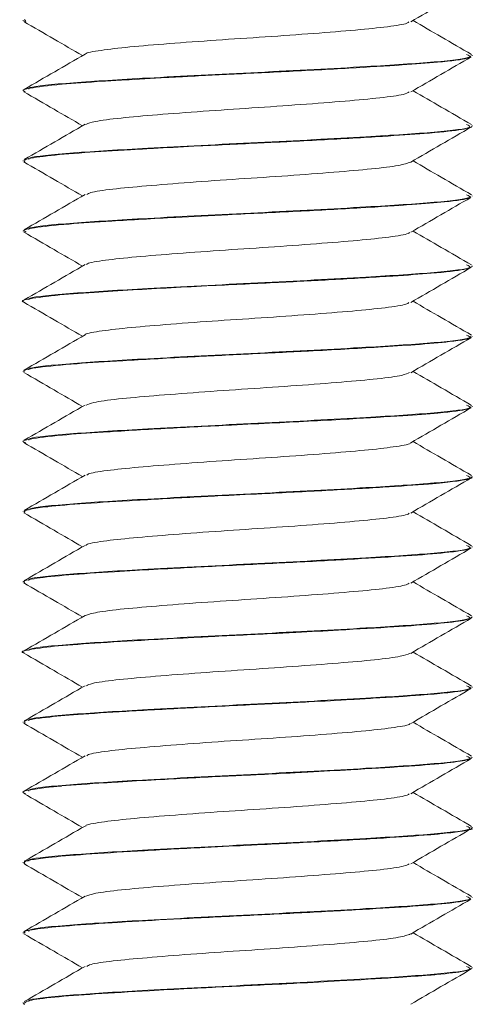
# Model space of a CAD drawing. Header units: millimetres. Extents: x 202 to 1221, y -164 to 1261.
# Tile 26 of 30: x 1196 to 1204, y 715 to 733. Entities that reach past the tile are written whole.
import ezdxf

# ---------------------------------------------------------------- set-up
doc = ezdxf.new("R2010")
doc.units = ezdxf.units.MM

msp = doc.modelspace()

# ---------------------------------------------------------------- linework, layer by layer
at = {"color": 7, "linetype": 'Continuous', "lineweight": 15}
for p, q in [((1196.145, 732.852), (1196.145, 732.842)), ((1204.145, 732.217), (1204.145, 732.227)), ((1196.145, 731.602), (1196.145, 731.592)), ((1204.145, 730.967), (1204.145, 730.977)), ((1196.145, 730.352), (1196.145, 730.342)), ((1204.145, 729.717), (1204.145, 729.727)), ((1196.145, 729.102), (1196.145, 729.092)), ((1204.145, 728.467), (1204.145, 728.477)), ((1196.145, 727.852), (1196.145, 727.842)), ((1204.145, 727.217), (1204.145, 727.227)), ((1196.145, 726.602), (1196.145, 726.592)), ((1204.145, 725.967), (1204.145, 725.977)), ((1196.145, 725.352), (1196.145, 725.343)), ((1204.145, 724.717), (1204.145, 724.727)), ((1196.145, 724.102), (1196.145, 724.092)), ((1204.145, 723.467), (1204.145, 723.477)), ((1196.145, 722.852), (1196.145, 722.842)), ((1204.145, 722.217), (1204.145, 722.227)), ((1196.145, 721.602), (1196.145, 721.592)), ((1204.145, 720.967), (1204.145, 720.977)), ((1196.145, 720.352), (1196.145, 720.342)), ((1204.145, 719.717), (1204.145, 719.727)), ((1196.145, 719.102), (1196.145, 719.092)), ((1204.145, 718.467), (1204.145, 718.477)), ((1196.145, 717.852), (1196.145, 717.842)), ((1204.145, 717.217), (1204.145, 717.227)), ((1196.145, 716.602), (1196.145, 716.592)), ((1204.145, 715.967), (1204.145, 715.977)), ((1196.145, 715.352), (1196.145, 715.342)), ((1196.17, 715.321), (1196.149, 715.334))]:
    msp.add_line(p, q, dxfattribs=at)
at = {"color": 7, "linetype": 'Continuous', "lineweight": 15, "flags": 128}
msp.add_lwpolyline([(1196.192, 732.829), (1196.168, 732.863)], dxfattribs=at)
at = {"color": 7, "linetype": 'Continuous', "lineweight": 15}
for points, knots in [([(1203.05, 732.824), (1203.229, 732.928), (1203.588, 733.137), (1203.948, 733.345), (1204.128, 733.449)], [0, 0, 0, 0, 0.499762, 1, 1, 1, 1]), ([(1196.154, 732.829), (1196.334, 732.725), (1196.683, 732.523), (1197.032, 732.32), (1197.201, 732.222)], [0, 0, 0, 0, 0.51675, 1, 1, 1, 1]), ([(1203.018, 732.824), (1203.011, 732.815), (1202.986, 732.787), (1202.665, 732.736), (1202.096, 732.678), (1201.334, 732.617), (1200.469, 732.555), (1199.57, 732.498), (1198.729, 732.435), (1198.008, 732.376), (1197.509, 732.316), (1197.257, 732.272), (1197.256, 732.25), (1197.256, 732.248)], [0, 0, 0, 0, 0.044572, 0.150705, 0.254614, 0.359953, 0.465627, 0.56932, 0.675392, 0.779813, 0.884568, 0.990547, 1, 1, 1, 1]), ([(1204.133, 732.242), (1203.953, 732.347), (1203.605, 732.548), (1203.258, 732.75), (1203.09, 732.847)], [0, 0, 0, 0, 0.517493, 1, 1, 1, 1]), ([(1196.18, 731.579), (1196.166, 731.584), (1196.103, 731.605), (1196.263, 731.647), (1196.725, 731.708), (1197.395, 731.754), (1198.039, 731.794), (1198.537, 731.823), (1198.974, 731.846), (1199.306, 731.864), (1199.898, 731.893), (1200.846, 731.938), (1201.961, 731.998), (1202.889, 732.053), (1203.64, 732.11), (1204.09, 732.167), (1204.112, 732.203), (1204.121, 732.217)], [0, 0, 0, 0, 0.021488, 0.0991, 0.20692, 0.292029, 0.328838, 0.395283, 0.422069, 0.437124, 0.475659, 0.562788, 0.656204, 0.746735, 0.824323, 0.933144, 1, 1, 1, 1]), ([(1197.246, 732.248), (1197.066, 732.144), (1196.705, 731.934), (1196.345, 731.726), (1196.164, 731.621)], [0, 0, 0, 0, 0.499592, 1, 1, 1, 1]), ([(1204.043, 732.243), (1204.081, 732.228), (1204.19, 732.185), (1203.555, 732.108), (1202.242, 732.022), (1200.337, 731.923), (1198.382, 731.827), (1196.97, 731.739), (1196.236, 731.669), (1196.245, 731.632), (1196.247, 731.622)], [0, 0, 0, 0, 0.076374, 0.215322, 0.35189, 0.514586, 0.676367, 0.813284, 0.952054, 1, 1, 1, 1]), ([(1203.05, 731.574), (1203.229, 731.678), (1203.588, 731.887), (1203.948, 732.095), (1204.128, 732.199)], [0, 0, 0, 0, 0.499763, 1, 1, 1, 1]), ([(1196.154, 731.579), (1196.334, 731.475), (1196.683, 731.273), (1197.032, 731.07), (1197.201, 730.972)], [0, 0, 0, 0, 0.51675, 1, 1, 1, 1]), ([(1203.024, 731.574), (1202.998, 731.56), (1202.934, 731.526), (1202.532, 731.469), (1201.903, 731.412), (1201.107, 731.35), (1200.224, 731.289), (1199.333, 731.231), (1198.517, 731.168), (1197.854, 731.111), (1197.399, 731.052), (1197.305, 731.014), (1197.261, 730.997)], [0, 0, 0, 0, 0.073919, 0.179546, 0.282882, 0.388507, 0.493139, 0.597115, 0.702927, 0.806394, 0.91167, 1, 1, 1, 1]), ([(1204.133, 730.992), (1203.953, 731.097), (1203.605, 731.298), (1203.258, 731.5), (1203.09, 731.597)], [0, 0, 0, 0, 0.517493, 1, 1, 1, 1]), ([(1196.174, 730.329), (1196.165, 730.343), (1196.142, 730.377), (1196.507, 730.434), (1197.177, 730.492), (1197.81, 730.53), (1198.273, 730.558), (1198.67, 730.58), (1199.381, 730.618), (1200.168, 730.656), (1200.895, 730.691), (1201.649, 730.731), (1202.523, 730.781), (1203.383, 730.837), (1203.944, 730.897), (1204.15, 730.942), (1204.138, 730.964), (1204.136, 730.967)], [0, 0, 0, 0, 0.066704, 0.16668, 0.257075, 0.338929, 0.354824, 0.382454, 0.442486, 0.528937, 0.564992, 0.613602, 0.711014, 0.792718, 0.891802, 0.982271, 1, 1, 1, 1]), ([(1197.246, 730.998), (1197.066, 730.894), (1196.705, 730.684), (1196.345, 730.476), (1196.164, 730.371)], [0, 0, 0, 0, 0.499592, 1, 1, 1, 1]), ([(1204.043, 730.993), (1204.081, 730.978), (1204.19, 730.935), (1203.555, 730.858), (1202.242, 730.772), (1200.337, 730.673), (1198.382, 730.577), (1196.97, 730.489), (1196.236, 730.419), (1196.245, 730.382), (1196.247, 730.372)], [0, 0, 0, 0, 0.076374, 0.2153222, 0.3518897, 0.5145859, 0.6763669, 0.8132837, 0.9520537, 1, 1, 1, 1]), ([(1203.05, 730.324), (1203.229, 730.428), (1203.588, 730.637), (1203.948, 730.845), (1204.128, 730.949)], [0, 0, 0, 0, 0.499763, 1, 1, 1, 1]), ([(1204.133, 729.742), (1203.953, 729.847), (1203.605, 730.048), (1203.258, 730.25), (1203.09, 730.347)], [0, 0, 0, 0, 0.517493, 1, 1, 1, 1]), ([(1196.154, 730.329), (1196.334, 730.225), (1196.683, 730.023), (1197.032, 729.82), (1197.201, 729.722)], [0, 0, 0, 0, 0.51675, 1, 1, 1, 1]), ([(1203.049, 730.325), (1202.992, 730.305), (1202.875, 730.264), (1202.381, 730.203), (1201.7, 730.146), (1200.874, 730.082), (1199.98, 730.025), (1199.102, 729.964), (1198.317, 729.901), (1197.71, 729.845), (1197.342, 729.79), (1197.294, 729.759), (1197.277, 729.748)], [0, 0, 0, 0, 0.1032925, 0.2083825, 0.3120311, 0.4179034, 0.521669, 0.6266088, 0.7321202, 0.8355156, 0.9412838, 1, 1, 1, 1]), ([(1196.198, 729.079), (1196.176, 729.088), (1196.115, 729.113), (1196.342, 729.161), (1196.862, 729.219), (1197.747, 729.277), (1198.741, 729.335), (1199.883, 729.393), (1201.034, 729.447), (1202.174, 729.51), (1203.069, 729.565), (1203.753, 729.623), (1204.126, 729.675), (1204.112, 729.707), (1204.108, 729.717)], [0, 0, 0, 0, 0.043467, 0.120249, 0.224133, 0.308237, 0.409094, 0.483247, 0.579555, 0.674984, 0.766564, 0.843424, 0.950194, 1, 1, 1, 1]), ([(1197.246, 729.748), (1197.066, 729.644), (1196.705, 729.434), (1196.345, 729.226), (1196.164, 729.121)], [0, 0, 0, 0, 0.499593, 1, 1, 1, 1]), ([(1204.043, 729.743), (1204.081, 729.728), (1204.19, 729.685), (1203.555, 729.608), (1202.242, 729.522), (1200.337, 729.423), (1198.382, 729.327), (1196.97, 729.239), (1196.236, 729.169), (1196.245, 729.132), (1196.247, 729.122)], [0, 0, 0, 0, 0.076374, 0.2153222, 0.3518897, 0.5145858, 0.6763669, 0.8132837, 0.9520537, 1, 1, 1, 1]), ([(1203.05, 729.074), (1203.229, 729.178), (1203.586, 729.385), (1203.942, 729.592), (1204.119, 729.694)], [0, 0, 0, 0, 0.503806, 1, 1, 1, 1]), ([(1196.154, 729.079), (1196.334, 728.975), (1196.683, 728.773), (1197.032, 728.57), (1197.201, 728.472)], [0, 0, 0, 0, 0.51675, 1, 1, 1, 1]), ([(1203.027, 729.074), (1203.025, 729.069), (1203.019, 729.045), (1202.745, 728.997), (1202.22, 728.938), (1201.485, 728.879), (1200.635, 728.816), (1199.736, 728.759), (1198.878, 728.696), (1198.129, 728.636), (1197.584, 728.578), (1197.29, 728.529), (1197.275, 728.504), (1197.272, 728.498)], [0, 0, 0, 0, 0.0245028, 0.1305758, 0.2350154, 0.3397617, 0.4457507, 0.5493874, 0.6552312, 0.7603179, 0.8644422, 0.9705734, 1, 1, 1, 1]), ([(1204.133, 728.492), (1203.953, 728.597), (1203.605, 728.798), (1203.258, 729), (1203.09, 729.097)], [0, 0, 0, 0, 0.517493, 1, 1, 1, 1]), ([(1196.161, 727.829), (1196.157, 727.83), (1196.092, 727.848), (1196.216, 727.886), (1196.615, 727.947), (1197.331, 728.001), (1198.253, 728.058), (1199.395, 728.12), (1200.657, 728.179), (1201.775, 728.237), (1202.717, 728.293), (1203.52, 728.349), (1204.05, 728.409), (1204.113, 728.449), (1204.142, 728.467)], [0, 0, 0, 0, 0.004186, 0.083073, 0.191025, 0.275774, 0.343502, 0.460376, 0.553419, 0.635528, 0.729443, 0.808559, 0.913689, 1, 1, 1, 1]), ([(1197.246, 728.498), (1197.066, 728.394), (1196.705, 728.184), (1196.345, 727.976), (1196.164, 727.871)], [0, 0, 0, 0, 0.499592, 1, 1, 1, 1]), ([(1204.043, 728.493), (1204.081, 728.478), (1204.19, 728.435), (1203.555, 728.358), (1202.242, 728.272), (1200.337, 728.173), (1198.382, 728.077), (1196.97, 727.989), (1196.236, 727.919), (1196.245, 727.882), (1196.247, 727.872)], [0, 0, 0, 0, 0.076374, 0.215322, 0.35189, 0.514586, 0.676367, 0.813284, 0.952054, 1, 1, 1, 1]), ([(1203.05, 727.824), (1203.229, 727.928), (1203.588, 728.137), (1203.948, 728.345), (1204.128, 728.449)], [0, 0, 0, 0, 0.499763, 1, 1, 1, 1]), ([(1196.154, 727.829), (1196.334, 727.725), (1196.683, 727.523), (1197.032, 727.32), (1197.201, 727.222)], [0, 0, 0, 0, 0.51675, 1, 1, 1, 1]), ([(1203.018, 727.824), (1203.006, 727.814), (1202.97, 727.784), (1202.625, 727.73), (1202.036, 727.673), (1201.264, 727.611), (1200.392, 727.55), (1199.495, 727.493), (1198.663, 727.429), (1197.955, 727.371), (1197.478, 727.311), (1197.242, 727.268), (1197.246, 727.249), (1197.246, 727.248)], [0, 0, 0, 0, 0.053859, 0.15997, 0.263734, 0.369298, 0.474779, 0.578597, 0.684724, 0.78888, 0.893933, 0.999795, 1, 1, 1, 1]), ([(1204.133, 727.242), (1203.953, 727.347), (1203.605, 727.548), (1203.258, 727.75), (1203.09, 727.847)], [0, 0, 0, 0, 0.517493, 1, 1, 1, 1]), ([(1196.165, 726.592), (1196.16, 726.597), (1196.135, 726.621), (1196.389, 726.669), (1197.006, 726.731), (1197.938, 726.789), (1199.004, 726.849), (1200.157, 726.906), (1201.341, 726.963), (1202.365, 727.021), (1203.207, 727.075), (1203.828, 727.132), (1204.159, 727.182), (1204.118, 727.211), (1204.108, 727.217)], [0, 0, 0, 0, 0.023675, 0.119552, 0.225171, 0.312148, 0.413985, 0.501355, 0.587519, 0.697181, 0.767924, 0.855643, 0.967094, 1, 1, 1, 1]), ([(1197.246, 727.248), (1197.066, 727.144), (1196.705, 726.934), (1196.345, 726.726), (1196.164, 726.621)], [0, 0, 0, 0, 0.499592, 1, 1, 1, 1]), ([(1204.043, 727.243), (1204.081, 727.228), (1204.19, 727.185), (1203.555, 727.108), (1202.242, 727.022), (1200.337, 726.923), (1198.382, 726.827), (1196.97, 726.739), (1196.236, 726.669), (1196.245, 726.632), (1196.247, 726.622)], [0, 0, 0, 0, 0.076374, 0.215322, 0.35189, 0.514586, 0.676367, 0.813284, 0.952054, 1, 1, 1, 1]), ([(1203.05, 726.574), (1203.229, 726.678), (1203.588, 726.887), (1203.948, 727.095), (1204.128, 727.199)], [0, 0, 0, 0, 0.499763, 1, 1, 1, 1]), ([(1196.154, 726.579), (1196.334, 726.475), (1196.683, 726.273), (1197.032, 726.07), (1197.201, 725.972)], [0, 0, 0, 0, 0.51675, 1, 1, 1, 1]), ([(1203.03, 726.575), (1202.995, 726.559), (1202.916, 726.522), (1202.486, 726.464), (1201.84, 726.407), (1201.034, 726.344), (1200.147, 726.285), (1199.26, 726.226), (1198.453, 726.162), (1197.807, 726.106), (1197.381, 726.048), (1197.302, 726.013), (1197.268, 725.998)], [0, 0, 0, 0, 0.083258, 0.188747, 0.292114, 0.397848, 0.502174, 0.606448, 0.712196, 0.815572, 0.921033, 1, 1, 1, 1]), ([(1204.133, 725.992), (1203.953, 726.097), (1203.605, 726.298), (1203.258, 726.5), (1203.09, 726.597)], [0, 0, 0, 0, 0.517493, 1, 1, 1, 1]), ([(1196.186, 725.329), (1196.17, 725.334), (1196.099, 725.355), (1196.268, 725.397), (1196.73, 725.459), (1197.585, 725.517), (1198.626, 725.579), (1199.709, 725.634), (1200.837, 725.688), (1201.92, 725.745), (1202.899, 725.804), (1203.649, 725.861), (1204.093, 725.918), (1204.113, 725.954), (1204.12, 725.967)], [0, 0, 0, 0, 0.022611, 0.099875, 0.208201, 0.292531, 0.393087, 0.488163, 0.548721, 0.656465, 0.748027, 0.825497, 0.934485, 1, 1, 1, 1]), ([(1197.246, 725.998), (1197.066, 725.894), (1196.705, 725.684), (1196.345, 725.476), (1196.164, 725.371)], [0, 0, 0, 0, 0.499593, 1, 1, 1, 1]), ([(1204.043, 725.993), (1204.081, 725.978), (1204.19, 725.935), (1203.555, 725.858), (1202.242, 725.772), (1200.337, 725.673), (1198.382, 725.577), (1196.97, 725.489), (1196.236, 725.419), (1196.245, 725.382), (1196.247, 725.372)], [0, 0, 0, 0, 0.076374, 0.215322, 0.35189, 0.514586, 0.676367, 0.813284, 0.952054, 1, 1, 1, 1]), ([(1203.05, 725.324), (1203.229, 725.428), (1203.588, 725.637), (1203.948, 725.845), (1204.128, 725.949)], [0, 0, 0, 0, 0.499762, 1, 1, 1, 1]), ([(1196.154, 725.329), (1196.334, 725.225), (1196.683, 725.023), (1197.032, 724.82), (1197.201, 724.722)], [0, 0, 0, 0, 0.51675, 1, 1, 1, 1]), ([(1203.044, 725.324), (1203.044, 725.323), (1203.051, 725.302), (1202.815, 725.259), (1202.338, 725.199), (1201.631, 725.141), (1200.8, 725.077), (1199.903, 725.02), (1199.031, 724.958), (1198.257, 724.896), (1197.668, 724.839), (1197.325, 724.787), (1197.289, 724.758), (1197.277, 724.748)], [0, 0, 0, 0, 0.004589, 0.110421, 0.215512, 0.319623, 0.425748, 0.529585, 0.635023, 0.740615, 0.844353, 0.950449, 1, 1, 1, 1]), ([(1204.133, 724.742), (1203.953, 724.847), (1203.605, 725.048), (1203.258, 725.25), (1203.09, 725.347)], [0, 0, 0, 0, 0.517493, 1, 1, 1, 1]), ([(1197.246, 724.748), (1197.066, 724.644), (1196.705, 724.434), (1196.345, 724.226), (1196.164, 724.121)], [0, 0, 0, 0, 0.499592, 1, 1, 1, 1]), ([(1204.043, 724.743), (1204.081, 724.728), (1204.19, 724.685), (1203.555, 724.608), (1202.242, 724.522), (1200.337, 724.423), (1198.382, 724.327), (1196.97, 724.239), (1196.236, 724.169), (1196.245, 724.132), (1196.247, 724.122)], [0, 0, 0, 0, 0.076374, 0.215322, 0.35189, 0.514586, 0.676367, 0.813284, 0.952054, 1, 1, 1, 1]), ([(1196.176, 724.079), (1196.163, 724.095), (1196.151, 724.111), (1196.211, 724.128), (1196.217, 724.129), (1196.237, 724.134), (1196.324, 724.154), (1196.592, 724.192), (1197.213, 724.244), (1198.139, 724.3), (1198.913, 724.343), (1199.414, 724.369), (1199.792, 724.388), (1200.525, 724.423), (1201.553, 724.475), (1202.583, 724.534), (1203.164, 724.573), (1203.458, 724.598), (1203.671, 724.618), (1203.976, 724.655), (1204.18, 724.692), (1204.129, 724.714), (1204.121, 724.717)], [0, 0, 0, 0, 0.0767134, 0.077497, 0.0789419, 0.0838168, 0.1014881, 0.1684165, 0.2588469, 0.3488289, 0.4404204, 0.4504026, 0.4687178, 0.5302598, 0.6211038, 0.7114647, 0.801819, 0.8114725, 0.8299751, 0.8934331, 0.9841454, 1, 1, 1, 1]), ([(1203.05, 724.074), (1203.229, 724.178), (1203.588, 724.387), (1203.948, 724.595), (1204.128, 724.699)], [0, 0, 0, 0, 0.499763, 1, 1, 1, 1]), ([(1196.154, 724.079), (1196.334, 723.975), (1196.683, 723.773), (1197.032, 723.57), (1197.201, 723.472)], [0, 0, 0, 0, 0.51675, 1, 1, 1, 1]), ([(1203.022, 724.074), (1203.018, 724.067), (1203.004, 724.041), (1202.71, 723.992), (1202.164, 723.934), (1201.416, 723.873), (1200.558, 723.811), (1199.659, 723.754), (1198.809, 723.691), (1198.073, 723.631), (1197.548, 723.573), (1197.275, 723.526), (1197.267, 723.502), (1197.266, 723.498)], [0, 0, 0, 0, 0.033721, 0.139845, 0.244009, 0.34905, 0.454916, 0.558547, 0.664518, 0.769313, 0.873702, 0.979787, 1, 1, 1, 1]), ([(1204.133, 723.492), (1203.953, 723.597), (1203.605, 723.798), (1203.258, 724), (1203.09, 724.097)], [0, 0, 0, 0, 0.517493, 1, 1, 1, 1]), ([(1196.172, 722.842), (1196.163, 722.846), (1196.139, 722.857), (1196.217, 722.88), (1196.408, 722.92), (1196.91, 722.973), (1197.571, 723.016), (1198.218, 723.055), (1198.927, 723.094), (1199.939, 723.146), (1201.11, 723.201), (1202.198, 723.262), (1203.114, 723.317), (1203.707, 723.369), (1203.98, 723.408), (1204.124, 723.439), (1204.112, 723.457), (1204.105, 723.467)], [0, 0, 0, 0, 0.020403, 0.054846, 0.113421, 0.206685, 0.297979, 0.332599, 0.391562, 0.484196, 0.575851, 0.669403, 0.761152, 0.853675, 0.914463, 0.9473, 1, 1, 1, 1]), ([(1197.246, 723.498), (1197.066, 723.394), (1196.705, 723.184), (1196.345, 722.976), (1196.164, 722.871)], [0, 0, 0, 0, 0.499592, 1, 1, 1, 1]), ([(1204.043, 723.493), (1204.081, 723.478), (1204.19, 723.435), (1203.555, 723.358), (1202.242, 723.272), (1200.337, 723.173), (1198.382, 723.077), (1196.97, 722.989), (1196.236, 722.919), (1196.245, 722.882), (1196.247, 722.872)], [0, 0, 0, 0, 0.076374, 0.215322, 0.35189, 0.514586, 0.676367, 0.813284, 0.952054, 1, 1, 1, 1]), ([(1203.05, 722.824), (1203.229, 722.928), (1203.588, 723.137), (1203.948, 723.345), (1204.128, 723.449)], [0, 0, 0, 0, 0.499762, 1, 1, 1, 1]), ([(1196.154, 722.829), (1196.334, 722.725), (1196.683, 722.523), (1197.032, 722.32), (1197.201, 722.222)], [0, 0, 0, 0, 0.51675, 1, 1, 1, 1]), ([(1203.02, 722.824), (1203.002, 722.812), (1202.954, 722.78), (1202.583, 722.725), (1201.976, 722.668), (1201.192, 722.606), (1200.315, 722.545), (1199.42, 722.487), (1198.594, 722.424), (1197.912, 722.366), (1197.422, 722.306), (1197.306, 722.266), (1197.25, 722.247)], [0, 0, 0, 0, 0.062992, 0.16873, 0.272101, 0.377546, 0.482489, 0.586182, 0.692016, 0.795656, 0.900665, 1, 1, 1, 1]), ([(1204.133, 722.242), (1203.953, 722.347), (1203.605, 722.548), (1203.258, 722.75), (1203.09, 722.847)], [0, 0, 0, 0, 0.517493, 1, 1, 1, 1]), ([(1196.164, 721.579), (1196.159, 721.58), (1196.077, 721.601), (1196.229, 721.638), (1196.642, 721.7), (1197.387, 721.755), (1198.24, 721.806), (1198.972, 721.846), (1199.727, 721.885), (1200.301, 721.912), (1200.803, 721.937), (1201.186, 721.956), (1201.888, 721.994), (1202.779, 722.046), (1203.549, 722.101), (1204.053, 722.162), (1204.112, 722.199), (1204.141, 722.217)], [0, 0, 0, 0, 0.005768, 0.0955272, 0.1871368, 0.2769705, 0.3675828, 0.4269099, 0.4592597, 0.5486702, 0.559194, 0.5779653, 0.6401593, 0.7311071, 0.8206796, 0.9122629, 1, 1, 1, 1]), ([(1197.246, 722.248), (1197.066, 722.144), (1196.705, 721.934), (1196.345, 721.726), (1196.164, 721.621)], [0, 0, 0, 0, 0.499593, 1, 1, 1, 1]), ([(1204.043, 722.243), (1204.081, 722.228), (1204.19, 722.185), (1203.555, 722.108), (1202.242, 722.022), (1200.337, 721.923), (1198.382, 721.827), (1196.97, 721.739), (1196.236, 721.669), (1196.245, 721.632), (1196.247, 721.622)], [0, 0, 0, 0, 0.076374, 0.215322, 0.35189, 0.514586, 0.676367, 0.813284, 0.952054, 1, 1, 1, 1]), ([(1203.05, 721.574), (1203.229, 721.678), (1203.588, 721.887), (1203.948, 722.095), (1204.128, 722.199)], [0, 0, 0, 0, 0.499762, 1, 1, 1, 1]), ([(1196.154, 721.579), (1196.334, 721.475), (1196.683, 721.273), (1197.032, 721.07), (1197.201, 720.972)], [0, 0, 0, 0, 0.51675, 1, 1, 1, 1]), ([(1203.038, 721.575), (1202.993, 721.557), (1202.898, 721.519), (1202.439, 721.459), (1201.776, 721.402), (1200.961, 721.339), (1200.07, 721.28), (1199.187, 721.22), (1198.39, 721.157), (1197.761, 721.101), (1197.363, 721.045), (1197.299, 721.011), (1197.273, 720.998)], [0, 0, 0, 0, 0.092623, 0.197932, 0.301381, 0.407183, 0.511205, 0.61579, 0.721433, 0.82477, 0.930381, 1, 1, 1, 1]), ([(1204.133, 720.992), (1203.953, 721.097), (1203.605, 721.298), (1203.258, 721.5), (1203.09, 721.597)], [0, 0, 0, 0, 0.517493, 1, 1, 1, 1]), ([(1197.246, 720.998), (1197.066, 720.894), (1196.705, 720.684), (1196.345, 720.476), (1196.164, 720.371)], [0, 0, 0, 0, 0.499592, 1, 1, 1, 1]), ([(1196.18, 720.342), (1196.172, 720.349), (1196.14, 720.379), (1196.463, 720.428), (1197.105, 720.487), (1197.955, 720.54), (1199.015, 720.599), (1200.151, 720.656), (1201.164, 720.704), (1201.892, 720.745), (1202.583, 720.785), (1203.085, 720.817), (1203.547, 720.855), (1203.908, 720.895), (1204.154, 720.935), (1204.116, 720.96), (1204.106, 720.967)], [0, 0, 0, 0, 0.036072, 0.145422, 0.227155, 0.316945, 0.410469, 0.502366, 0.58773, 0.652547, 0.688585, 0.779994, 0.81201, 0.873269, 0.965516, 1, 1, 1, 1]), ([(1204.043, 720.993), (1204.081, 720.978), (1204.19, 720.935), (1203.555, 720.858), (1202.242, 720.772), (1200.337, 720.673), (1198.382, 720.577), (1196.97, 720.489), (1196.236, 720.419), (1196.245, 720.382), (1196.247, 720.372)], [0, 0, 0, 0, 0.076374, 0.215322, 0.35189, 0.514586, 0.676367, 0.813284, 0.952054, 1, 1, 1, 1]), ([(1203.05, 720.324), (1203.229, 720.428), (1203.588, 720.637), (1203.948, 720.845), (1204.128, 720.949)], [0, 0, 0, 0, 0.499763, 1, 1, 1, 1]), ([(1204.133, 719.742), (1203.953, 719.847), (1203.605, 720.048), (1203.258, 720.25), (1203.09, 720.347)], [0, 0, 0, 0, 0.517493, 1, 1, 1, 1]), ([(1196.154, 720.329), (1196.334, 720.225), (1196.683, 720.023), (1197.032, 719.82), (1197.201, 719.722)], [0, 0, 0, 0, 0.51675, 1, 1, 1, 1]), ([(1203.035, 720.324), (1203.035, 720.321), (1203.036, 720.299), (1202.784, 720.254), (1202.284, 720.194), (1201.564, 720.135), (1200.724, 720.072), (1199.826, 720.015), (1198.96, 719.953), (1198.197, 719.892), (1197.628, 719.834), (1197.309, 719.783), (1197.283, 719.756), (1197.276, 719.748)], [0, 0, 0, 0, 0.013734, 0.1197, 0.224509, 0.328885, 0.43497, 0.538683, 0.64433, 0.749709, 0.853596, 0.959729, 1, 1, 1, 1]), ([(1196.185, 719.079), (1196.169, 719.084), (1196.09, 719.108), (1196.263, 719.145), (1196.549, 719.184), (1196.745, 719.203), (1196.805, 719.209), (1197.036, 719.23), (1197.396, 719.254), (1198.016, 719.293), (1198.705, 719.332), (1199.342, 719.366), (1199.733, 719.385), (1199.747, 719.386), (1199.796, 719.388), (1199.982, 719.397), (1200.351, 719.414), (1200.722, 719.433), (1201.026, 719.448), (1201.406, 719.468), (1202.098, 719.506), (1202.958, 719.558), (1203.679, 719.614), (1203.977, 719.657), (1204.08, 719.682), (1204.131, 719.696), (1204.129, 719.708), (1204.127, 719.717)], [0, 0, 0, 0, 0.022428, 0.114505, 0.180479, 0.198376, 0.203538, 0.206174, 0.295582, 0.326811, 0.38683, 0.477897, 0.478242, 0.478912, 0.481231, 0.489775, 0.522487, 0.567537, 0.576833, 0.595224, 0.659202, 0.74953, 0.839482, 0.931002, 0.940092, 0.958093, 1, 1, 1, 1]), ([(1197.246, 719.748), (1197.066, 719.644), (1196.705, 719.434), (1196.345, 719.226), (1196.164, 719.121)], [0, 0, 0, 0, 0.499592, 1, 1, 1, 1]), ([(1204.043, 719.743), (1204.081, 719.728), (1204.19, 719.685), (1203.555, 719.608), (1202.242, 719.522), (1200.337, 719.423), (1198.382, 719.327), (1196.97, 719.239), (1196.236, 719.169), (1196.245, 719.132), (1196.247, 719.122)], [0, 0, 0, 0, 0.076374, 0.215322, 0.35189, 0.514586, 0.676367, 0.813284, 0.952054, 1, 1, 1, 1]), ([(1203.05, 719.074), (1203.229, 719.178), (1203.588, 719.387), (1203.948, 719.595), (1204.128, 719.699)], [0, 0, 0, 0, 0.499763, 1, 1, 1, 1]), ([(1196.154, 719.079), (1196.334, 718.975), (1196.683, 718.773), (1197.032, 718.57), (1197.201, 718.472)], [0, 0, 0, 0, 0.516751, 1, 1, 1, 1]), ([(1203.019, 719.074), (1203.012, 719.066), (1202.989, 719.038), (1202.672, 718.986), (1202.106, 718.929), (1201.346, 718.868), (1200.482, 718.806), (1199.583, 718.749), (1198.741, 718.686), (1198.018, 718.627), (1197.515, 718.567), (1197.259, 718.522), (1197.258, 718.5), (1197.258, 718.498)], [0, 0, 0, 0, 0.042975, 0.149107, 0.253051, 0.358348, 0.464054, 0.567733, 0.673794, 0.778267, 0.882968, 0.988967, 1, 1, 1, 1]), ([(1204.133, 718.492), (1203.953, 718.597), (1203.605, 718.798), (1203.258, 719), (1203.09, 719.097)], [0, 0, 0, 0, 0.517493, 1, 1, 1, 1]), ([(1196.174, 717.829), (1196.162, 717.846), (1196.151, 717.862), (1196.213, 717.878), (1196.215, 717.879), (1196.22, 717.88), (1196.24, 717.885), (1196.328, 717.904), (1196.6, 717.943), (1197.226, 717.995), (1198.156, 718.051), (1198.904, 718.093), (1199.323, 718.114), (1199.434, 718.12), (1199.799, 718.138), (1200.537, 718.173), (1201.571, 718.226), (1202.598, 718.285), (1203.175, 718.324), (1203.466, 718.349), (1203.679, 718.369), (1203.981, 718.406), (1204.182, 718.442), (1204.13, 718.464), (1204.123, 718.467)], [0, 0, 0, 0, 0.078164, 0.07841, 0.078825, 0.080165, 0.084872, 0.102416, 0.169879, 0.260263, 0.350295, 0.441883, 0.445138, 0.450673, 0.468587, 0.531689, 0.622574, 0.712928, 0.803274, 0.812507, 0.830873, 0.894906, 0.985579, 1, 1, 1, 1]), ([(1197.246, 718.498), (1197.066, 718.394), (1196.705, 718.184), (1196.345, 717.976), (1196.164, 717.871)], [0, 0, 0, 0, 0.499592, 1, 1, 1, 1]), ([(1204.043, 718.493), (1204.081, 718.478), (1204.19, 718.435), (1203.555, 718.358), (1202.242, 718.272), (1200.337, 718.173), (1198.382, 718.077), (1196.97, 717.989), (1196.236, 717.919), (1196.245, 717.882), (1196.247, 717.872)], [0, 0, 0, 0, 0.076374, 0.215322, 0.35189, 0.514586, 0.676367, 0.813284, 0.952054, 1, 1, 1, 1]), ([(1203.05, 717.824), (1203.229, 717.928), (1203.588, 718.137), (1203.948, 718.345), (1204.128, 718.449)], [0, 0, 0, 0, 0.499762, 1, 1, 1, 1]), ([(1196.154, 717.829), (1196.334, 717.725), (1196.683, 717.523), (1197.032, 717.32), (1197.201, 717.222)], [0, 0, 0, 0, 0.51675, 1, 1, 1, 1]), ([(1203.023, 717.824), (1202.998, 717.81), (1202.937, 717.777), (1202.54, 717.72), (1201.914, 717.663), (1201.12, 717.601), (1200.237, 717.54), (1199.346, 717.482), (1198.529, 717.419), (1197.863, 717.361), (1197.403, 717.302), (1197.305, 717.265), (1197.26, 717.247)], [0, 0, 0, 0, 0.072307, 0.177957, 0.281294, 0.386894, 0.491577, 0.595507, 0.701325, 0.804813, 0.910054, 1, 1, 1, 1]), ([(1204.133, 717.242), (1203.953, 717.347), (1203.605, 717.548), (1203.258, 717.75), (1203.09, 717.847)], [0, 0, 0, 0, 0.517493, 1, 1, 1, 1]), ([(1196.179, 716.592), (1196.169, 716.597), (1196.124, 716.621), (1196.373, 716.664), (1196.928, 716.725), (1197.785, 716.779), (1198.829, 716.84), (1199.958, 716.896), (1201.128, 716.952), (1202.214, 717.013), (1203.127, 717.068), (1203.715, 717.119), (1203.984, 717.159), (1204.126, 717.19), (1204.113, 717.207), (1204.105, 717.217)], [0, 0, 0, 0, 0.025331, 0.114813, 0.207679, 0.305706, 0.392792, 0.485426, 0.57716, 0.670756, 0.762509, 0.855119, 0.915157, 0.948772, 1, 1, 1, 1]), ([(1197.246, 717.248), (1197.066, 717.144), (1196.705, 716.934), (1196.345, 716.726), (1196.164, 716.621)], [0, 0, 0, 0, 0.499593, 1, 1, 1, 1]), ([(1204.043, 717.243), (1204.081, 717.228), (1204.19, 717.185), (1203.555, 717.108), (1202.242, 717.022), (1200.337, 716.923), (1198.382, 716.827), (1196.97, 716.739), (1196.236, 716.669), (1196.245, 716.632), (1196.247, 716.622)], [0, 0, 0, 0, 0.076374, 0.215322, 0.35189, 0.514586, 0.676367, 0.813284, 0.952054, 1, 1, 1, 1]), ([(1203.05, 716.574), (1203.229, 716.678), (1203.585, 716.885), (1203.942, 717.092), (1204.119, 717.194)], [0, 0, 0, 0, 0.504189, 1, 1, 1, 1]), ([(1196.154, 716.579), (1196.334, 716.475), (1196.683, 716.273), (1197.032, 716.07), (1197.201, 715.972)], [0, 0, 0, 0, 0.51675, 1, 1, 1, 1]), ([(1203.048, 716.575), (1202.992, 716.555), (1202.879, 716.515), (1202.39, 716.454), (1201.711, 716.397), (1200.887, 716.333), (1199.993, 716.275), (1199.114, 716.215), (1198.328, 716.152), (1197.717, 716.096), (1197.345, 716.041), (1197.295, 716.01), (1197.276, 715.998)], [0, 0, 0, 0, 0.101998, 0.20709, 0.310672, 0.416505, 0.520272, 0.625131, 0.730632, 0.833985, 0.939699, 1, 1, 1, 1]), ([(1204.133, 715.992), (1203.953, 716.097), (1203.605, 716.298), (1203.258, 716.5), (1203.09, 716.597)], [0, 0, 0, 0, 0.517493, 1, 1, 1, 1]), ([(1197.246, 715.998), (1197.066, 715.894), (1196.705, 715.684), (1196.345, 715.476), (1196.164, 715.371)], [0, 0, 0, 0, 0.499592, 1, 1, 1, 1]), ([(1196.167, 715.342), (1196.181, 715.358), (1196.213, 715.393), (1196.664, 715.451), (1197.398, 715.506), (1198.255, 715.557), (1198.987, 715.597), (1199.742, 715.636), (1200.319, 715.663), (1200.819, 715.687), (1201.202, 715.707), (1201.904, 715.745), (1202.694, 715.791), (1203.2, 715.827), (1203.426, 715.845), (1203.705, 715.87), (1204.057, 715.912), (1204.112, 715.949), (1204.138, 715.967)], [0, 0, 0, 0, 0.077698, 0.171245, 0.26294, 0.355511, 0.415334, 0.44911, 0.540403, 0.550895, 0.569983, 0.633851, 0.726683, 0.79065, 0.809057, 0.81838, 0.911907, 1, 1, 1, 1]), ([(1204.043, 715.993), (1204.081, 715.978), (1204.19, 715.935), (1203.555, 715.858), (1202.242, 715.772), (1200.337, 715.673), (1198.382, 715.577), (1196.968, 715.489), (1196.24, 715.419), (1196.242, 715.382), (1196.243, 715.372)], [0, 0, 0, 0, 0.076372, 0.215315, 0.351878, 0.514569, 0.676345, 0.813257, 0.952023, 1, 1, 1, 1]), ([(1203.05, 715.324), (1203.229, 715.428), (1203.588, 715.637), (1203.948, 715.845), (1204.128, 715.949)], [0, 0, 0, 0, 0.499763, 1, 1, 1, 1])]:
    msp.add_open_spline(points, degree=3, knots=knots, dxfattribs=at)

doc.saveas('drawing.dxf')
